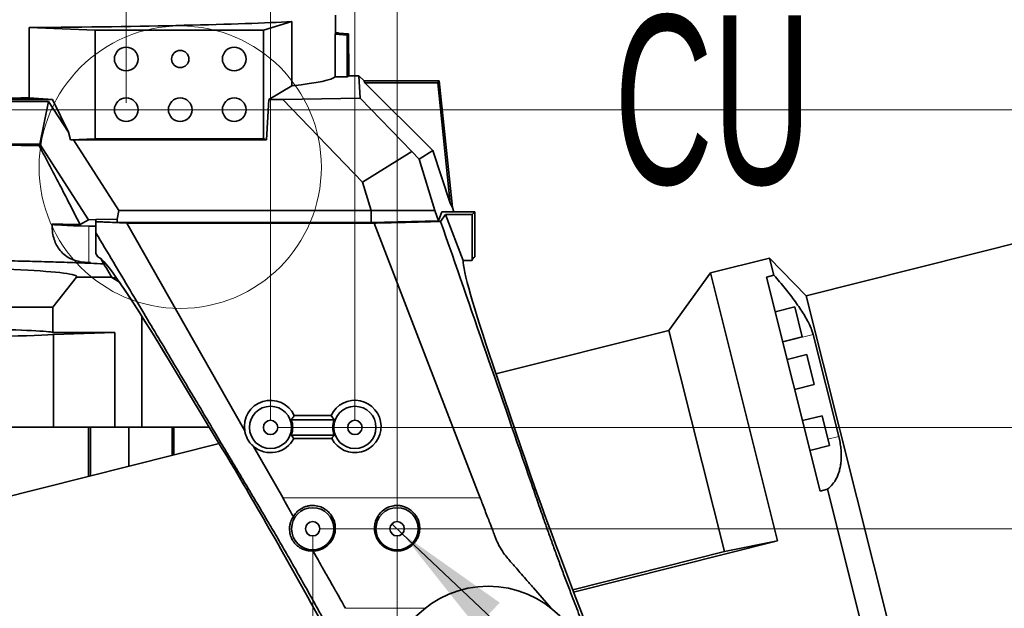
# Model space of a CAD drawing. Header units: millimetres. Extents: x 0 to 11920, y 0 to 8400.
# Tile 32 of 120: x 3183 to 3766, y 5413 to 5762. Entities that reach past the tile are written whole.
import ezdxf

# ---------------------------------------------------------------- set-up
doc = ezdxf.new("R2010")
doc.units = ezdxf.units.MM
doc.header["$LTSCALE"] = 20
doc.styles.add('SLDTEXTSTYLE0', font='TXT', dxfattribs={"width": 0.605})
doc.dimstyles.new('SLDDIMSTYLE1', dxfattribs={"dimtxt": 70, "dimasz": 70, "dimexe": 0, "dimexo": 0.0625, "dimgap": -17.5, "dimtad": 1, "dimdec": 1, "dimrnd": 1e-09, "dimzin": 12, "dimdsep": 46, "dimtxsty": 'SLDTEXTSTYLE0', "dimsah": 1, "dimcen": 0.09, "dimadec": 0, "dimazin": 3, "dimtfac": 1, "dimtmove": 0, "dimatfit": 0, "dimfxl": 1, "dimfrac": 2, "dimtolj": 1, "dimarcsym": 0})
doc.dimstyles.new('SLDDIMSTYLE2', dxfattribs={"dimtxt": 70, "dimasz": 70, "dimexe": 0, "dimexo": 0.0625, "dimgap": 17.5, "dimtad": 1, "dimdec": 1, "dimrnd": 1e-09, "dimzin": 12, "dimdsep": 46, "dimtxsty": 'SLDTEXTSTYLE0', "dimsah": 1, "dimcen": 0.09, "dimadec": 0, "dimazin": 3, "dimtfac": 1, "dimtmove": 0, "dimatfit": 0, "dimfxl": 1, "dimfrac": 2, "dimtolj": 1, "dimtzin": 12, "dimarcsym": 0})
doc.dimstyles.new('SLDDIMSTYLE3', dxfattribs={"dimtxt": 70, "dimasz": 70, "dimexe": 0, "dimexo": 0.0625, "dimgap": 17.5, "dimtad": 0, "dimtih": 1, "dimtoh": 1, "dimdec": 1, "dimrnd": 1e-09, "dimzin": 12, "dimdsep": 46, "dimtxsty": 'SLDTEXTSTYLE0', "dimblk1": 'NONE', "dimsah": 1, "dimcen": 0, "dimadec": 0, "dimazin": 3, "dimtfac": 1, "dimtmove": 0, "dimatfit": 3, "dimldrblk": 'NONE', "dimfxl": 1, "dimfrac": 2, "dimtolj": 1, "dimtzin": 12, "dimarcsym": 0})
doc.dimstyles.new('SLDDIMSTYLE7', dxfattribs={"dimtxt": 70, "dimasz": 70, "dimexe": 0, "dimexo": 0.0625, "dimgap": 17.5, "dimtad": 1, "dimdec": 1, "dimrnd": 1e-09, "dimzin": 12, "dimdsep": 46, "dimtxsty": 'SLDTEXTSTYLE0', "dimsah": 1, "dimcen": 0.09, "dimadec": 0, "dimazin": 3, "dimtfac": 1, "dimtofl": 0, "dimtmove": 0, "dimatfit": 3, "dimfxl": 1, "dimfrac": 2, "dimtolj": 1, "dimtzin": 12, "dimarcsym": 0})

# ---------------------------------------------------------------- blocks, each defined once
blk = doc.blocks.new('_D_31')
at = {"color": 7, "linetype": 'Continuous', "lineweight": 0}
for p, q in [((3467.39, 6043.64), (4537.73, 6043.64)), ((4507.73, 3672.64), (4507.73, 6043.64)), ((2972.47, 3672.64), (4537.73, 3672.64))]:
    blk.add_line(p, q, dxfattribs=at)
at = {"color": 7, "linetype": 'Continuous', "lineweight": 18}
for points in [[(4507.73, 6043.64), (4497.73, 5973.64), (4517.73, 5973.64)], [(4507.73, 3672.64), (4517.73, 3742.64), (4497.73, 3742.64)]]:
    blk.add_solid(points, dxfattribs=at)
at = {"color": 7, "linetype": 'Continuous', "lineweight": 18, "insert": (4417.5, 4751.19), "char_height": 70, "attachment_point": 1, "rotation": 90, "style": 'SLDTEXTSTYLE0'}
blk.add_mtext('2371', dxfattribs=at)
blk = doc.blocks.new('_D_32')
at = {"color": 7, "linetype": 'Continuous', "lineweight": 0}
for p, q in [((4331.41, 5708.24), (4331.41, 5828.24)), ((2910.05, 5708.24), (4361.41, 5708.24)), ((4331.41, 5213.64), (4331.41, 5708.24)), ((4202.49, 5316.56), (4202.49, 5605.31)), ((4202.49, 5605.31), (4309.92, 5605.31)), ((4309.92, 5605.31), (4309.92, 5316.56)), ((4309.92, 5316.56), (4202.49, 5316.56)), ((2762.05, 5213.64), (4361.41, 5213.64)), ((4331.41, 5213.64), (4331.41, 5093.64))]:
    blk.add_line(p, q, dxfattribs=at)
at = {"color": 7, "linetype": 'Continuous', "lineweight": 18}
for points in [[(4331.41, 5708.24), (4341.41, 5778.24), (4321.41, 5778.24)], [(4331.41, 5213.64), (4321.41, 5143.64), (4341.41, 5143.64)]]:
    blk.add_solid(points, dxfattribs=at)
at = {"color": 7, "linetype": 'Continuous', "lineweight": 18, "insert": (4219.69, 5340.62), "char_height": 70, "attachment_point": 1, "rotation": 90, "style": 'SLDTEXTSTYLE0'}
blk.add_mtext('494,6', dxfattribs=at)
blk = doc.blocks.new('_D_33')
at = {"color": 7, "linetype": 'Continuous', "lineweight": 0}
for p, q in [((3356.55, 5456.13), (3356.55, 4967.73)), ((3406.55, 5456.13), (3406.55, 4967.73)), ((3356.55, 4997.73), (3236.55, 4997.73)), ((3356.55, 4997.73), (3406.55, 4997.73)), ((3406.55, 4997.73), (3636.67, 4997.73))]:
    blk.add_line(p, q, dxfattribs=at)
at = {"color": 7, "linetype": 'Continuous', "lineweight": 18}
for points in [[(3356.55, 4997.73), (3286.55, 5007.73), (3286.55, 4987.73)], [(3406.55, 4997.73), (3476.55, 4987.73), (3476.55, 5007.73)]]:
    blk.add_solid(points, dxfattribs=at)
at = {"color": 7, "linetype": 'Continuous', "lineweight": 18, "insert": (3529.72, 5087.96), "char_height": 70, "attachment_point": 1, "style": 'SLDTEXTSTYLE0'}
blk.add_mtext('50', dxfattribs=at)
blk = doc.blocks.new('_D_34')
at = {"color": 7, "linetype": 'Continuous', "lineweight": 0}
for p, q in [((3331.55, 5524.13), (3331.55, 6153.69)), ((3381.55, 5524.13), (3381.55, 6153.69)), ((3331.55, 6123.69), (3211.55, 6123.69)), ((3331.55, 6123.69), (3381.55, 6123.69)), ((3381.55, 6123.69), (3636.67, 6123.69))]:
    blk.add_line(p, q, dxfattribs=at)
at = {"color": 7, "linetype": 'Continuous', "lineweight": 18}
for points in [[(3331.55, 6123.69), (3261.55, 6133.69), (3261.55, 6113.69)], [(3381.55, 6123.69), (3451.55, 6113.69), (3451.55, 6133.69)]]:
    blk.add_solid(points, dxfattribs=at)
at = {"color": 7, "linetype": 'Continuous', "lineweight": 18, "insert": (3529.72, 6213.92), "char_height": 70, "attachment_point": 1, "style": 'SLDTEXTSTYLE0'}
blk.add_mtext('50', dxfattribs=at)
blk = doc.blocks.new('_D_35')
at = {"color": 7, "linetype": 'Continuous', "lineweight": 0}
for p, q in [((3381.55, 5524.13), (3381.55, 6354.67)), ((3406.55, 5464.13), (3406.55, 6354.67)), ((3381.55, 6324.67), (3261.55, 6324.67)), ((3381.55, 6324.67), (3406.55, 6324.67)), ((3406.55, 6324.67), (3663.22, 6324.67))]:
    blk.add_line(p, q, dxfattribs=at)
at = {"color": 7, "linetype": 'Continuous', "lineweight": 18}
for points in [[(3381.55, 6324.67), (3311.55, 6334.67), (3311.55, 6314.67)], [(3406.55, 6324.67), (3476.55, 6314.67), (3476.55, 6334.67)]]:
    blk.add_solid(points, dxfattribs=at)
at = {"color": 7, "linetype": 'Continuous', "lineweight": 18, "insert": (3556.27, 6414.91), "char_height": 70, "attachment_point": 1, "style": 'SLDTEXTSTYLE0'}
blk.add_mtext('25', dxfattribs=at)
blk = doc.blocks.new('_D_36')
at = {"color": 7, "linetype": 'Continuous', "lineweight": 0}
for p, q in [((4168.21, 5520.13), (4168.21, 5682.11)), ((3335.55, 5520.13), (4198.21, 5520.13)), ((4168.21, 5520.13), (4168.21, 5460.13)), ((3360.55, 5460.13), (4198.21, 5460.13)), ((4168.21, 5460.13), (4168.21, 5340.13))]:
    blk.add_line(p, q, dxfattribs=at)
at = {"color": 7, "linetype": 'Continuous', "lineweight": 18}
for points in [[(4168.21, 5520.13), (4178.21, 5590.13), (4158.21, 5590.13)], [(4168.21, 5460.13), (4158.21, 5390.13), (4178.21, 5390.13)]]:
    blk.add_solid(points, dxfattribs=at)
at = {"color": 7, "linetype": 'Continuous', "lineweight": 18, "insert": (4077.97, 5575.16), "char_height": 70, "attachment_point": 1, "rotation": 90, "style": 'SLDTEXTSTYLE0'}
blk.add_mtext('60', dxfattribs=at)
blk = doc.blocks.new('_D_37')
at = {"color": 7, "linetype": 'Continuous', "lineweight": 0}
for p, q in [((3108.05, 6097.64), (3108.05, 6243.23)), ((3381.55, 5524.13), (3381.55, 6243.23)), ((3108.05, 6213.23), (3381.55, 6213.23)), ((3381.55, 6213.23), (3730.06, 6213.23))]:
    blk.add_line(p, q, dxfattribs=at)
at = {"color": 7, "linetype": 'Continuous', "lineweight": 18}
for points in [[(3108.05, 6213.23), (3178.05, 6203.23), (3178.05, 6223.23)], [(3381.55, 6213.23), (3311.55, 6223.23), (3311.55, 6203.23)]]:
    blk.add_solid(points, dxfattribs=at)
at = {"color": 7, "linetype": 'Continuous', "lineweight": 18, "insert": (3489.43, 6303.46), "char_height": 70, "attachment_point": 1, "style": 'SLDTEXTSTYLE0'}
blk.add_mtext('273,5', dxfattribs=at)
blk = doc.blocks.new('_D_44')
at = {"color": 7, "linetype": 'Continuous', "lineweight": 0}
for p, q in [((2753.89, 6445.12), (2753.89, 6552.55)), ((2753.89, 6552.55), (2962.43, 6552.55)), ((2962.43, 6552.55), (2962.43, 6445.12)), ((2970.05, 5712.24), (2970.05, 6453.64)), ((3108.05, 6097.64), (3108.05, 6453.64)), ((2962.43, 6445.12), (2753.89, 6445.12)), ((2970.05, 6423.64), (2719.13, 6423.64)), ((2970.05, 6423.64), (3108.05, 6423.64)), ((3108.05, 6423.64), (3228.05, 6423.64))]:
    blk.add_line(p, q, dxfattribs=at)
at = {"color": 7, "linetype": 'Continuous', "lineweight": 18}
for points in [[(2970.05, 6423.64), (2900.05, 6433.64), (2900.05, 6413.64)], [(3108.05, 6423.64), (3178.05, 6413.64), (3178.05, 6433.64)]]:
    blk.add_solid(points, dxfattribs=at)
at = {"color": 7, "linetype": 'Continuous', "lineweight": 18, "insert": (2777.95, 6535.36), "char_height": 70, "attachment_point": 1, "style": 'SLDTEXTSTYLE0'}
blk.add_mtext('138', dxfattribs=at)
blk = doc.blocks.new('_D_45')
at = {"color": 7, "linetype": 'Continuous', "lineweight": 0}
for p, q in [((3072.78, 6585.12), (3072.78, 6692.55)), ((3072.78, 6692.55), (3281.32, 6692.55)), ((3281.32, 6692.55), (3281.32, 6585.12)), ((3108.05, 6097.64), (3108.05, 6593.64)), ((3246.05, 5712.24), (3246.05, 6593.64)), ((3281.32, 6585.12), (3072.78, 6585.12)), ((3108.05, 6563.64), (2988.05, 6563.64)), ((3246.05, 6563.64), (3108.05, 6563.64)), ((3246.05, 6563.64), (3366.05, 6563.64))]:
    blk.add_line(p, q, dxfattribs=at)
at = {"color": 7, "linetype": 'Continuous', "lineweight": 18}
for points in [[(3108.05, 6563.64), (3038.05, 6573.64), (3038.05, 6553.64)], [(3246.05, 6563.64), (3316.05, 6553.64), (3316.05, 6573.64)]]:
    blk.add_solid(points, dxfattribs=at)
at = {"color": 7, "linetype": 'Continuous', "lineweight": 18, "insert": (3096.84, 6675.36), "char_height": 70, "attachment_point": 1, "style": 'SLDTEXTSTYLE0'}
blk.add_mtext('138', dxfattribs=at)
blk = doc.blocks.new('_D_46')
at = {"color": 7, "linetype": 'Continuous', "lineweight": 0}
for p, q in [((3467.39, 6043.64), (4086.98, 6043.64)), ((4056.98, 6043.64), (4056.98, 5520.13)), ((3385.55, 5520.13), (4086.98, 5520.13))]:
    blk.add_line(p, q, dxfattribs=at)
at = {"color": 7, "linetype": 'Continuous', "lineweight": 18}
for points in [[(4056.98, 6043.64), (4046.98, 5973.64), (4066.98, 5973.64)], [(4056.98, 5520.13), (4066.98, 5590.13), (4046.98, 5590.13)]]:
    blk.add_solid(points, dxfattribs=at)
at = {"color": 7, "linetype": 'Continuous', "lineweight": 18, "insert": (3966.75, 5661.57), "char_height": 70, "attachment_point": 1, "rotation": 90, "style": 'SLDTEXTSTYLE0'}
blk.add_mtext('523,5', dxfattribs=at)
blk = doc.blocks.new('SW_SYMBOL_HOLE_DEPTH')
at = {"color": 0, "linetype": 'Continuous', "lineweight": 18}
for p, q in [((0, 17500), (16000, 17500)), ((8000, 17500), (8000, 1500)), ((2000, 11100), (8000, 1500)), ((14000, 11100), (8000, 1500))]:
    blk.add_line(p, q, dxfattribs=at)
blk = doc.blocks.new('_D_47')
at = {"color": 7, "linetype": 'Continuous', "lineweight": 0}
for p, q in [((3403.46, 5463.04), (3409.64, 5457.21)), ((3409.64, 5457.21), (3895.68, 4997.73)), ((3895.68, 4997.73), (4508.68, 4997.73))]:
    blk.add_line(p, q, dxfattribs=at)
at = {"color": 7, "linetype": 'Continuous', "lineweight": 18}
blk.add_solid([(3409.64, 5457.21), (3453.63, 5401.85), (3467.37, 5416.38)], dxfattribs=at)
at = {"color": 7, "linetype": 'Continuous', "lineweight": 18, "xscale": 0.0045117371, "yscale": 0.0045117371, "zscale": 0.0045117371}
blk.add_blockref('SW_SYMBOL_HOLE_DEPTH', (4112.74, 5007.84), dxfattribs=at)
at = {"color": 7, "linetype": 'Continuous', "lineweight": 18, "char_height": 70, "attachment_point": 1, "style": 'SLDTEXTSTYLE0'}
for s, insert in [('20 (4x)', (4209.43, 5088.16)), ('M10', (3925.68, 5088.16))]:
    blk.add_mtext(s, dxfattribs=dict(at, insert=insert))
blk = doc.blocks.new('_None')

msp = doc.modelspace()

# ---------------------------------------------------------------- linework, layer by layer
at = {"color": 7, "linetype": 'Continuous', "lineweight": 35}
for p, q in [((3327.485186, 5755.366003), (3344.250905, 5760.384091)), ((3344.250905, 5760.384091), (3344.250905, 5722.391456)), ((3370.047743, 5753.884133), (3370.047743, 5764.235074)), ((3188.560811, 5756.823973), (3227.546705, 5755.366003)), ((3188.560811, 5715.266334), (3188.560811, 5756.823973)), ((3327.485186, 5755.366003), (3227.546705, 5755.366003)), ((3227.546705, 5755.366003), (3227.546705, 5691.06047)), ((3327.485186, 5691.06047), (3327.485186, 5755.366003)), ((3369.772789, 5727.703873), (3369.772789, 5752.986049)), ((3376.997879, 5752.353935), (3369.772789, 5752.986049)), ((3377.829021, 5753.115537), (3372.047743, 5753.621333)), ((3376.997879, 5752.353935), (3377.829021, 5753.115537)), ((3377.829021, 5741.235074), (3377.829021, 5753.115537)), ((3376.997879, 5727.703873), (3376.997879, 5752.353935)), ((3378.047743, 5741.235074), (3377.829021, 5741.235074)), ((3378.047743, 5728.332766), (3378.047743, 5741.235074)), ((3376.997879, 5727.703873), (3369.772789, 5727.703873)), ((3376.997879, 5727.703873), (3378.047743, 5728.332766)), ((3383.95005, 5728.332766), (3378.047743, 5728.332766)), ((3387.047743, 5725.235074), (3383.95005, 5728.332766)), ((3384.714752, 5715.072791), (3383.95005, 5728.332766)), ((3387.047743, 5725.235074), (3387.504982, 5724.18521)), ((3431.541166, 5725.235074), (3387.047743, 5725.235074)), ((3427.681658, 5684.008534), (3387.504982, 5724.18521)), ((3430.595864, 5724.18521), (3387.504982, 5724.18521)), ((3430.595864, 5724.18521), (3431.541166, 5725.235074)), ((3438.087241, 5652.909525), (3430.595864, 5724.18521)), ((3439.423984, 5650.235074), (3431.541166, 5725.235074)), ((3344.250905, 5722.391456), (3330.634778, 5714.235074)), ((3057.319853, 5714.235074), (3202.339234, 5714.235074)), ((3086.189174, 5713.155096), (3200.060025, 5713.155096)), ((3202.339234, 5714.235074), (3188.560811, 5715.266334)), ((3200.060025, 5713.155096), (3194.917043, 5687.84832)), ((3211.846926, 5694.843121), (3200.060025, 5713.155096)), ((3211.846926, 5694.843121), (3202.339234, 5714.235074)), ((3330.634778, 5714.235074), (3329.173807, 5690.386463)), ((3330.634778, 5714.235074), (3338.866165, 5714.235074)), ((3338.866165, 5714.235074), (3384.714752, 5715.072791)), ((3386.06933, 5665.341155), (3338.866165, 5714.235074)), ((3384.714752, 5715.072791), (3415.277263, 5683.415572)), ((3211.846926, 5694.843121), (3213.105078, 5690.340237)), ((3213.105078, 5690.340237), (3227.546705, 5691.06047)), ((3213.105078, 5690.340237), (3214.715551, 5690.386463)), ((3214.715551, 5690.386463), (3241.654109, 5648.535074)), ((3214.715551, 5690.386463), (3329.173807, 5690.386463)), ((3227.546705, 5691.06047), (3327.485186, 5691.06047)), ((3327.485186, 5691.06047), (3329.173807, 5690.386463)), ((3194.917043, 5687.84832), (3126.156558, 5687.84832)), ((3194.917043, 5687.84832), (3194.401884, 5686.937779)), ((3223.708027, 5643.119026), (3194.917043, 5687.84832)), ((3386.06933, 5665.341155), (3415.277263, 5683.415572)), ((3415.277263, 5683.415572), (3419.598525, 5679.006539)), ((3419.598525, 5679.006539), (3427.681658, 5684.008534)), ((3438.087241, 5652.909525), (3427.681658, 5684.008534)), ((3419.598525, 5679.006539), (3429.008452, 5648.535074)), ((3391.259234, 5648.535074), (3386.06933, 5665.341155)), ((3241.654109, 5648.535074), (3240.627548, 5643.483734)), ((3241.654109, 5648.535074), (3391.259234, 5648.535074)), ((3429.008452, 5648.535074), (3391.259234, 5648.535074)), ((3391.259234, 5641.465534), (3391.259234, 5648.535074)), ((3429.008452, 5648.535074), (3431.09875, 5642.389649)), ((3431.09875, 5642.389649), (3433.092589, 5647.807066)), ((3452.547743, 5647.807066), (3433.092589, 5647.807066)), ((3438.087241, 5652.909525), (3439.423984, 5650.235074)), ((3440.236384, 5647.807066), (3439.423984, 5650.235074)), ((3452.547743, 5647.807066), (3450.975509, 5646.234832)), ((3452.547743, 5647.807066), (3452.547743, 5621.125074)), ((3223.708027, 5643.119026), (3218.722756, 5640.244026)), ((3228.047743, 5643.212571), (3223.708027, 5643.119026)), ((3240.627548, 5643.483734), (3228.047743, 5643.212571)), ((3228.047743, 5643.212571), (3228.047743, 5642.008233)), ((3240.627548, 5641.465534), (3228.047743, 5642.008233)), ((3240.627548, 5641.465534), (3240.627548, 5643.483734)), ((3391.259234, 5641.465534), (3431.09875, 5642.389649)), ((3435.165971, 5646.234832), (3432.344102, 5642.121303)), ((3435.165971, 5646.234832), (3445.657761, 5619.044721)), ((3450.975509, 5646.234832), (3435.165971, 5646.234832)), ((3450.975509, 5646.234832), (3450.975509, 5619.044721)), ((3841.530044, 5646.380897), (3648.983464, 5598.016879)), ((3228.047743, 5641.939443), (3228.047743, 5635.406862)), ((3391.259234, 5641.465534), (3240.627548, 5641.465534)), ((3316.286288, 5518.064726), (3246.343459, 5641.125074)), ((3393.021205, 5641.125074), (3246.343459, 5641.125074)), ((3393.021205, 5641.125074), (3454.254706, 5482.435336)), ((3228.047743, 5623.170806), (3228.047743, 5635.406862)), ((3229.181711, 5621.125074), (3228.047743, 5623.170806)), ((3230.687052, 5620.23836), (3229.181711, 5621.125074)), ((3450.975509, 5619.044721), (3445.657761, 5619.044721)), ((3452.547743, 5621.125074), (3451.661029, 5620.23836)), ((3627.287088, 5620.405878), (3592.214461, 5611.596305)), ((3648.983464, 5598.016879), (3627.287088, 5620.405878)), ((3629.843074, 5610.229998), (3627.287088, 5620.405878)), ((3223.951357, 5617.789906), (3224.831831, 5617.789906)), ((3224.831831, 5617.789906), (3224.792322, 5617.279653)), ((3224.792322, 5617.279653), (3224.831831, 5617.319162)), ((3224.831831, 5617.319162), (3224.831831, 5617.789906)), ((3202.547743, 5591.235074), (3216.629131, 5609.135074)), ((3216.629131, 5609.135074), (3237.311106, 5609.135074)), ((3242.074739, 5606.122142), (3237.493862, 5608.820485)), ((3592.214461, 5611.596305), (3567.584102, 5577.570917)), ((3632.045252, 5453.022164), (3592.214461, 5611.596305)), ((3625.381661, 5609.109377), (3629.843074, 5610.229998)), ((3625.381661, 5609.109377), (3657.198394, 5482.440763)), ((3736.197062, 5250.802553), (3648.983464, 5598.016879)), ((3087.016112, 5591.235074), (3202.547743, 5591.235074)), ((3202.547743, 5576.235074), (3202.547743, 5591.235074)), ((3642.170221, 5591.529223), (3630.531752, 5588.605862)), ((3646.621037, 5573.809654), (3642.170221, 5591.529223)), ((3255.365391, 5585.868247), (3255.365391, 5520.235074)), ((3239.297219, 5576.235074), (3202.547743, 5576.235074)), ((3239.297219, 5576.235074), (3202.999214, 5575.061308)), ((3202.999214, 5575.061308), (3202.999214, 5520.235074)), ((3239.297219, 5576.235074), (3239.297219, 5520.235074)), ((3567.584102, 5577.570917), (3465.147336, 5551.84076)), ((3600.479175, 5446.60922), (3567.584102, 5577.570917)), ((3634.982568, 5570.886293), (3646.621037, 5573.809654)), ((3653.104317, 5575.093614), (3668.235359, 5514.853986)), ((3649.262913, 5563.291831), (3637.624444, 5560.36847)), ((3649.721038, 5561.467946), (3649.262913, 5563.291831)), ((3653.71373, 5545.572262), (3649.721038, 5561.467946)), ((3302.97228, 5507.523132), (3272.871275, 5557.455805)), ((3463.236093, 5557.455805), (3480.232128, 5507.523132)), ((3642.075261, 5542.648901), (3653.71373, 5545.572262)), ((3345.587516, 5527.23244), (3367.50797, 5527.23244)), ((3658.362725, 5527.063706), (3646.724256, 5524.140346)), ((3662.813542, 5509.344137), (3658.362725, 5527.063706)), ((3158.132534, 5520.235074), (3189.648069, 5520.235074)), ((3189.648069, 5520.235074), (3202.999214, 5520.235074)), ((3202.999214, 5520.235074), (3239.297219, 5520.235074)), ((3223.63137, 5491.17657), (3223.63137, 5520.235074)), ((3224.880784, 5520.235074), (3224.880784, 5491.490398)), ((3239.297219, 5520.235074), (3255.365391, 5520.235074)), ((3247.598951, 5520.235074), (3247.598951, 5497.196768)), ((3255.365391, 5520.235074), (3295.309117, 5520.235074)), ((3273.252403, 5503.640424), (3273.252403, 5520.235074)), ((3274.264159, 5503.894558), (3274.264159, 5520.235074)), ((3369.214137, 5524.625074), (3343.881349, 5524.625074)), ((3343.881349, 5515.625074), (3369.214137, 5515.625074)), ((3301.096719, 5510.634383), (3090.055332, 5457.624824)), ((3338.746603, 5478.547105), (3321.488205, 5508.912254)), ((3367.820699, 5513.520871), (3345.274786, 5513.520871)), ((3651.175073, 5506.420777), (3662.813542, 5509.344137)), ((3454.254706, 5482.435336), (3455.770423, 5478.505314)), ((3661.659807, 5483.561385), (3657.198394, 5482.440763)), ((3693.28309, 5357.662934), (3661.659807, 5483.561385)), ((3338.797582, 5478.458356), (3338.746603, 5478.547105)), ((3455.770423, 5478.505314), (3455.787623, 5478.45825)), ((3632.045252, 5453.022164), (3511.121734, 5422.648489)), ((3600.479175, 5446.60922), (3632.045252, 5453.022164)), ((3356.683498, 5446.989087), (3359.700439, 5441.680128)), ((3510.593333, 5424.031616), (3600.479175, 5446.60922)), ((3497.697367, 5413.291193), (3487.291776, 5425.223294)), ((3401.497292, 5333.392874), (3357.301012, 5413.125074)), ((3375.930162, 5413.125074), (3375.970234, 5413.054544)), ((3497.842788, 5413.125074), (3497.697367, 5413.291193)), ((3514.779515, 5413.125074), (3523.536636, 5390.430465))]:
    msp.add_line(p, q, dxfattribs=at)
at = {"color": 8, "linetype": 'Continuous', "lineweight": 18}
for p, q in [((3223.951357, 5617.789906), (3223.951357, 5639.341453)), ((3653.104317, 5575.093614), (3635.063968, 5570.562223)), ((3668.235359, 5514.853986), (3661.83348, 5513.245956)), ((3341.102841, 5478.45827), (3338.797362, 5478.45827)), ((3428.507892, 5478.458193), (3341.102841, 5478.458193)), ((3455.787277, 5478.45827), (3428.507892, 5478.45827)), ((3423.247148, 5413.125074), (3375.930389, 5413.125074))]:
    msp.add_line(p, q, dxfattribs=at)
at = {"color": 7, "linetype": 'Continuous', "lineweight": 18}
msp.add_circle((3278.047743, 5674.19228), 83.619957, dxfattribs=at)
at = {"color": 7, "linetype": 'Continuous', "lineweight": 35}
for centre, radius in [((3246.047743, 5738.235074), 7), ((3278.047743, 5738.235074), 5.1), ((3310.047743, 5738.235074), 7), ((3246.047743, 5708.235074), 7), ((3278.047743, 5708.235074), 7), ((3310.047743, 5708.235074), 7), ((3331.547743, 5520.125074), 12.5), ((3381.547743, 5520.125074), 12.5), ((3331.547743, 5520.125074), 4.25), ((3381.547743, 5520.125074), 4.25), ((3356.547743, 5460.125074), 12.5), ((3406.547743, 5460.125074), 12.5), ((3356.547743, 5460.125074), 4.25), ((3406.547743, 5460.125074), 4.25), ((3460.547743, 5366.125074), 60.002786)]:
    msp.add_circle(centre, radius, dxfattribs=at)
for centre, start, end in [((3331.547743, 5520.125074), 339.955158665, 20.044841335), ((3381.547743, 5520.125074), 159.955158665, 200.044841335)]:
    msp.add_arc(centre, 13.128893, start, end, dxfattribs=at)
for centre, major_axis, ratio, start_param, end_param in [((3108.047743, 5763.352709), (262, 0), 0.0261859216, 5.0247452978, 5.8357016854), ((3108.047743, 5776.937897), (261.992267, -23.098142), 0.0871506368, 6.2450511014, 6.2851651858), ((3372.047743, 5753.84089), (2.499926, -0.220402), 0.0871506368, 3.7899307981, 4.72007233), ((3108.047743, 5728.332766), (262, 0), 0.0524077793, 5.8357016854, 6.2373677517), ((3108.047743, 5728.332766), (262, 0), 0.0524077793, 4.4000326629, 5.0247452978), ((3256.047743, 5640.478604), (54, 0), 0.0261859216, 3.1406906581, 4.0758976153), ((3108.047743, 5635.235074), (195, 0), 0.0261859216, 0.9075048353, 0.9343049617), ((3324.257328, 5450.471339), (-94.461287, 169.944923), 0.0458072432, 5.3676116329, 6.2053696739), ((3107.987743, 5860.736123), (-212.776306, 384.913593), 0.025354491, 2.2322456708, 2.270182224), ((3511.939387, 5450.471339), (-65.766381, 169.969607), 0.0488765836, 0.1107332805, 0.8712083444), ((3452.127307, 5450.471339), (0, 170), 0.0524077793, 0.0523598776, 0.1296428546), ((3108.047743, 5609.370079), (108.673785, 0), 0.0524523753, 6.2419460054, 7.9275946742), ((3108.047743, 5609.135074), (195, 0), 0.0524077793, 0.8769290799, 0.9286785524), ((3107.987743, 5599.957965), (213, 0), 0.0524077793, 0.9007274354, 0.9172447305), ((3324.257328, 5450.471339), (-94.461287, 169.944923), 0.0458072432, 5.3676116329, 5.8439133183), ((3108.047743, 5576.235074), (94.5, 0), 0.0261859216, 0, 1.8566873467), ((3108.047743, 5576.235074), (105, 0), 0.0261859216, 4.7360497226, 5.8421254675), ((3331.547743, 5520.693731), (0, 15.496313), 0.9993264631, 5.1479868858, 8.0244707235), ((3381.547743, 5520.693731), (0, 15.496313), 0.9993264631, 2.0520324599, 7.4183837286), ((3331.547743, 5520.693731), (0, 15.496313), 0.9993264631, 2.434548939, 4.2311528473), ((3348.312915, 5413.125074), (-83.348194, 149.951403), 0.0458072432, 4.6869332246, 5.3676116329), ((3523.205622, 5413.125074), (-58.02916, 149.973183), 0.0488765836, 0.8712083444, 1.5518867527)]:
    msp.add_ellipse(centre, major_axis=major_axis, ratio=ratio, start_param=start_param, end_param=end_param, dxfattribs=at)
for points, knots in [([(2993.547285, 5686.304871), (2996.547971, 5686.38162), (3002.55399, 5686.535237), (3011.790439, 5686.742312), (3021.188225, 5686.931998), (3030.802114, 5687.103079), (3040.60631, 5687.255073), (3050.600151, 5687.387276), (3060.715672, 5687.498508), (3070.992973, 5687.58888), (3081.406044, 5687.657599), (3091.950968, 5687.704066), (3102.554273, 5687.727621), (3113.262437, 5687.728013), (3124.04502, 5687.704593), (3134.895762, 5687.656714), (3145.730577, 5687.584375), (3156.142897, 5687.490898), (3166.108747, 5687.37951), (3175.628756, 5687.252494), (3185.080965, 5687.10733), (3191.29336, 5686.994324), (3194.401884, 5686.937779)], [0, 0, 0, 0, 0.0484360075, 0.0969470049, 0.1456854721, 0.1945003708, 0.2441881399, 0.2939569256, 0.3439715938, 0.3940689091, 0.4450696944, 0.4961581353, 0.5475127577, 0.5989568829, 0.6514274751, 0.7039935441, 0.7568497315, 0.8098035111, 0.8571757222, 0.9046181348, 0.9522733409, 1, 1, 1, 1]), ([(3194.401884, 5686.937779), (3196.621285, 5682.761246), (3201.063926, 5674.400951), (3207.306408, 5662.483551), (3213.257811, 5650.996842), (3216.89994, 5643.830595), (3218.722756, 5640.244026)], [0, 0, 0, 0, 0.248876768, 0.4981842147, 0.7488508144, 1, 1, 1, 1]), ([(3432.344102, 5642.121303), (3429.132339, 5642.026577), (3422.708811, 5641.837126), (3412.903489, 5641.579165), (3403.024126, 5641.33919), (3396.356954, 5641.196477), (3393.021205, 5641.125074)], [0, 0, 0, 0, 0.252915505, 0.5058310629, 0.7527552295, 1, 1, 1, 1]), ([(3519.269145, 5396.685762), (3517.745457, 5400.626606), (3514.699294, 5408.505157), (3510.629615, 5419.077686), (3507.109211, 5428.355087), (3504.133193, 5436.296014), (3501.251736, 5444.085229), (3498.485743, 5451.669204), (3495.847229, 5459.010388), (3492.89842, 5467.357), (3489.718556, 5476.531608), (3469.556904, 5534.848247), (3450.347928, 5590.221815), (3432.344102, 5642.121303)], [0, 0, 0, 0, 0.0422372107, 0.0844407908, 0.1131327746, 0.1418659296, 0.1705542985, 0.1989363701, 0.2273623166, 0.2557426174, 0.2996612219, 0.343599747, 1, 1, 1, 1]), ([(3202.047765, 5640.47988), (3204.873753, 5640.443008), (3210.531205, 5640.369192), (3215.990478, 5640.285775), (3218.722756, 5640.244026)], [0, 0, 0, 0, 0.4995161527, 1, 1, 1, 1]), ([(3202.047765, 5640.47988), (3202.119576, 5638.705616), (3202.246332, 5635.57382), (3203.259539, 5631.431106), (3204.701103, 5627.940808), (3206.872329, 5624.634726), (3209.948676, 5621.690631), (3213.972305, 5619.444004), (3218.652554, 5618.055576), (3222.185382, 5617.878448), (3223.951357, 5617.789906)], [0, 0, 0, 0, 0.14977488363, 0.26437129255, 0.37920351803, 0.493642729, 0.62697491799, 0.7601611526, 0.88011033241, 1, 1, 1, 1]), ([(3246.343459, 5641.125074), (3243.54938, 5641.247913), (3238.410777, 5641.473828), (3232.325968, 5641.746144), (3229.027986, 5641.895153), (3228.047743, 5641.939443)], [0, 0, 0, 0, 0.455791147, 0.838247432, 1, 1, 1, 1]), ([(3228.047742, 5635.406863), (3231.518284, 5629.586403), (3238.267158, 5618.26784), (3248.102147, 5601.773546), (3257.3605, 5586.246333), (3266.042216, 5571.686202), (3274.147296, 5558.093153), (3281.407816, 5545.916523), (3287.867139, 5535.083584), (3293.568628, 5525.521613), (3298.295318, 5517.59448), (3302.131221, 5511.16129), (3304.433235, 5507.300587), (3305.875191, 5504.882285), (3306.518662, 5503.803122), (3307.152329, 5502.740399), (3307.776195, 5501.694116), (3308.390256, 5500.664275), (3308.994517, 5499.65087), (3310.819866, 5496.589591), (3313.870058, 5491.473869), (3318.11204, 5484.359259), (3322.446275, 5477.087707), (3326.699928, 5469.964272), (3331.425584, 5461.999677), (3336.626735, 5453.09905), (3342.422796, 5443.053548), (3348.344338, 5432.660927), (3353.770913, 5423.024197), (3358.624437, 5414.311624), (3363.053226, 5406.31237), (3368.011382, 5397.371658), (3371.734182, 5390.654598), (3374.069299, 5386.441888), (3374.64436, 5385.404426), (3375.21942, 5384.366964), (3375.794478, 5383.3295), (3376.369534, 5382.292036), (3376.944587, 5381.25457), (3377.51964, 5380.217104), (3378.05203, 5379.256595), (3378.640638, 5378.194688), (3379.432585, 5376.765962), (3380.594545, 5374.669718), (3382.151672, 5371.86058), (3383.558233, 5369.323079), (3384.704267, 5367.25558), (3385.479818, 5365.856452), (3386.297557, 5364.381215), (3387.157485, 5362.829869), (3388.0596, 5361.202414), (3389.003904, 5359.49885), (3393.608068, 5351.192751), (3397.89744, 5343.454493), (3401.857984, 5336.30946)], [0, 0, 0, 0, 0.0622092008, 0.1209730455, 0.176291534, 0.2281646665, 0.2765924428, 0.3215748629, 0.3583093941, 0.3923758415, 0.4237742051, 0.4430355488, 0.4611346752, 0.465038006, 0.4688827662, 0.4726689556, 0.4763965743, 0.4800656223, 0.4836760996, 0.4872280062, 0.5127855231, 0.5383430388, 0.5632541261, 0.5903923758, 0.6149259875, 0.6466911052, 0.6785880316, 0.7108105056, 0.7429837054, 0.7661547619, 0.7892776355, 0.8149117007, 0.8465823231, 0.8496928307, 0.8528033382, 0.8559138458, 0.8590243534, 0.8621348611, 0.8652453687, 0.8683558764, 0.8714663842, 0.8738846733, 0.8779072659, 0.8843171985, 0.8927395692, 0.9031743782, 0.9071410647, 0.9113359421, 0.9157590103, 0.9204102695, 0.9252897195, 0.9303973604, 0.9357331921, 1, 1, 1, 1]), ([(3038.325845, 5618.744563), (3038.398377, 5618.746112), (3042.752921, 5618.839152), (3051.529552, 5619.006198), (3065.004459, 5619.20442), (3078.838516, 5619.349246), (3093.320698, 5619.441163), (3108.271236, 5619.472604), (3123.739424, 5619.438116), (3139.244854, 5619.334181), (3154.524125, 5619.161651), (3169.325255, 5618.924354), (3183.699348, 5618.623884), (3197.672473, 5618.257542), (3209.077479, 5617.891089), (3218.062389, 5617.559992), (3222.547388, 5617.373167), (3224.792322, 5617.279653)], [0, 0, 0, 0, 0.0011877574, 0.0713080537, 0.1414283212, 0.2132049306, 0.2849815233, 0.3623829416, 0.43978436, 0.5194356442, 0.5990869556, 0.6764707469, 0.753854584, 0.8334832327, 0.9131119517, 0.956508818, 1, 1, 1, 1]), ([(3629.843074, 5610.229998), (3630.978464, 5608.911356), (3633.249152, 5606.274176), (3636.519622, 5602.309904), (3639.653756, 5598.356106), (3642.577441, 5594.467097), (3645.229905, 5590.701638), (3647.608578, 5587.037956), (3649.673338, 5583.488122), (3651.26254, 5580.297255), (3652.424615, 5577.480031), (3652.877096, 5575.891381), (3653.104317, 5575.093614)], [0, 0, 0, 0, 0.1013080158, 0.2026079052, 0.3064738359, 0.4103264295, 0.5118162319, 0.6132905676, 0.7187771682, 0.8242472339, 0.9117428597, 1, 1, 1, 1]), ([(3345.587516, 5527.23244), (3345.261928, 5526.710979), (3344.719241, 5525.84181), (3344.120766, 5524.972741), (3343.881349, 5524.625074)], [0, 0, 0, 0, 0.5999541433, 1, 1, 1, 1]), ([(3369.214137, 5524.625074), (3368.91569, 5525.060084), (3368.319446, 5525.929157), (3367.778265, 5526.798329), (3367.50797, 5527.23244)], [0, 0, 0, 0, 0.5005454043, 1, 1, 1, 1]), ([(3316.286317, 5518.064939), (3316.415623, 5517.394585), (3316.677997, 5516.034379), (3317.462151, 5513.996962), (3318.587263, 5511.994664), (3319.983253, 5510.240323), (3321.018047, 5509.327096), (3321.487957, 5508.912391)], [0, 0, 0, 0, 0.1701411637, 0.3452310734, 0.5722200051, 0.8057409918, 1, 1, 1, 1]), ([(3343.881349, 5515.625074), (3344.179905, 5515.190064), (3344.661269, 5514.488693), (3345.10592, 5513.787257), (3345.274786, 5513.520871)], [0, 0, 0, 0, 0.6202289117, 1, 1, 1, 1]), ([(3367.820699, 5513.520871), (3368.14326, 5514.025646), (3368.591488, 5514.727077), (3369.077794, 5515.428438), (3369.214137, 5515.625074)], [0, 0, 0, 0, 0.7196365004, 1, 1, 1, 1]), ([(3668.235359, 5514.853986), (3668.518992, 5513.625746), (3669.086267, 5511.169228), (3669.584028, 5507.600397), (3669.811452, 5504.148047), (3669.7457, 5500.886923), (3669.412524, 5497.865825), (3668.834887, 5495.066525), (3668.019526, 5492.470433), (3666.700236, 5489.467152), (3664.693268, 5486.284455), (3662.675855, 5484.473469), (3661.659807, 5483.561385)], [0, 0, 0, 0, 0.0846289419, 0.1692605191, 0.2566905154, 0.3441279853, 0.4286674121, 0.5132144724, 0.5998357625, 0.6864644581, 0.8420911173, 1, 1, 1, 1]), ([(3338.797092, 5478.45827), (3339.800106, 5476.693792), (3341.848336, 5473.090597), (3343.986221, 5469.329092), (3345.077188, 5467.409588)], [0, 0, 0, 0, 0.489697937, 1, 1, 1, 1]), ([(3345.077058, 5467.409816), (3345.106263, 5467.457932), (3345.574049, 5468.228638), (3346.645061, 5469.636532), (3348.44173, 5471.257719), (3350.368766, 5472.454242), (3352.312074, 5473.283881), (3354.406095, 5473.79581), (3357.148886, 5474.020646), (3360.468812, 5473.517421), (3363.613446, 5472.040122), (3365.925376, 5470.183077), (3367.566278, 5468.239416), (3368.787552, 5466.111742), (3369.597674, 5463.811744), (3369.996628, 5461.370769), (3369.93356, 5458.841929), (3369.397987, 5456.340804), (3368.392019, 5453.98683), (3367.012059, 5451.912688), (3365.293862, 5450.15946), (3363.379053, 5448.785119), (3361.284415, 5447.796219), (3359.051688, 5447.136127), (3357.488607, 5447.03902), (3356.683544, 5446.989005)], [0, 0, 0, 0, 0.0031764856, 0.0508798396, 0.0985445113, 0.135406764, 0.1722438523, 0.2092907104, 0.2463220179, 0.3125581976, 0.3783385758, 0.4274013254, 0.4734433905, 0.5195074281, 0.5654652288, 0.6114207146, 0.6591595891, 0.7068785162, 0.7523882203, 0.7978759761, 0.8395898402, 0.8812909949, 0.9200620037, 0.9588279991, 1, 1, 1, 1]), ([(3416.317056, 5469.664307), (3415.806813, 5470.16204), (3414.786665, 5471.157178), (3412.932337, 5472.353514), (3410.86968, 5473.258793), (3408.716866, 5473.79754), (3406.57067, 5473.963266), (3403.92779, 5473.768005), (3400.773991, 5472.800563), (3398.064335, 5471.013576), (3396.215594, 5469.106314), (3394.951001, 5467.318778), (3393.966304, 5465.276222), (3393.304465, 5462.955908), (3393.068411, 5460.484445), (3393.294952, 5457.946849), (3394.007829, 5455.479392), (3395.144039, 5453.223511), (3396.669807, 5451.245896), (3398.447553, 5449.633328), (3400.4536, 5448.389359), (3402.560275, 5447.529384), (3404.755312, 5447.050817), (3406.948523, 5446.933404), (3409.113035, 5447.180688), (3411.1908, 5447.758827), (3413.135928, 5448.663784), (3414.916886, 5449.859684), (3416.476217, 5451.324159), (3417.803458, 5453.031139), (3418.836958, 5454.934216), (3419.574492, 5457.025755), (3419.957295, 5459.230369), (3419.973165, 5461.549861), (3419.580579, 5463.878538), (3418.795572, 5466.058802), (3417.717399, 5468.016028), (3416.783792, 5469.114934), (3416.317056, 5469.664307)], [0, 0, 0, 0, 0.0259463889, 0.0518755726, 0.0779811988, 0.1040657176, 0.1272648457, 0.1504638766, 0.1933417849, 0.2386322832, 0.2644279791, 0.2902336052, 0.3196193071, 0.3490073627, 0.3804736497, 0.4119298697, 0.4426888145, 0.4734323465, 0.5017885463, 0.5301342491, 0.5562728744, 0.5824068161, 0.6072281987, 0.632048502, 0.6563248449, 0.6806026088, 0.704904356, 0.7292099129, 0.7540711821, 0.7789387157, 0.8049806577, 0.8310307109, 0.8589180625, 0.8868131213, 0.9169028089, 0.9469938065, 0.9735007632, 1, 1, 1, 1]), ([(3455.788563, 5478.45827), (3456.253945, 5477.251285), (3457.193381, 5474.814827), (3458.657654, 5471.017447), (3460.097639, 5467.285361), (3461.297345, 5464.177336), (3462.30828, 5461.576627), (3463.249269, 5459.138618), (3464.214435, 5456.625578), (3465.100817, 5454.286179), (3465.946019, 5452.263231), (3467.328158, 5449.384582), (3469.343708, 5446.011184), (3472.724218, 5441.860059), (3476.038876, 5438.118839), (3479.593153, 5434.031526), (3483.180106, 5429.935202), (3485.835118, 5426.892601), (3487.291776, 5425.223294)], [0, 0, 0, 0, 0.0691800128, 0.1396490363, 0.2114107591, 0.2730090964, 0.3063313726, 0.3494058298, 0.4011272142, 0.4369683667, 0.4697690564, 0.5057345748, 0.588137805, 0.6526141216, 0.752472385, 0.8171968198, 0.8997060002, 1, 1, 1, 1]), ([(3345.076847, 5467.409402), (3344.493455, 5466.407421), (3343.601641, 5464.875719), (3342.974028, 5462.357824), (3342.711935, 5459.827921), (3343.075399, 5456.783271), (3344.370345, 5453.584524), (3346.130503, 5451.203872), (3348.055294, 5449.502719), (3350.119198, 5448.223427), (3352.488388, 5447.32876), (3354.767112, 5446.942841), (3356.154902, 5446.976285), (3356.683023, 5446.989011)], [0, 0, 0, 0, 0.1180466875, 0.1804546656, 0.2428001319, 0.3506582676, 0.4507618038, 0.5590223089, 0.6398848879, 0.7208512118, 0.8275571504, 0.9343771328, 1, 1, 1, 1]), ([(3359.700439, 5441.680128), (3360.308133, 5440.611049), (3361.561155, 5438.406686), (3363.510304, 5434.977728), (3365.581763, 5431.33298), (3367.484301, 5427.984309), (3369.31157, 5424.77167), (3371.15648, 5421.527798), (3373.407379, 5417.56622), (3375.044304, 5414.684551), (3375.930162, 5413.125074)], [0, 0, 0, 0, 0.1140091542, 0.2350785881, 0.3632091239, 0.4984014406, 0.5867142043, 0.6997520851, 0.8375143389, 1, 1, 1, 1])]:
    msp.add_open_spline(points, degree=3, knots=knots, dxfattribs=at)

# ---------------------------------------------------------------- texts
at = {"color": 7, "linetype": 'Continuous', "lineweight": 18, "insert": (3535.272565, 5764.145998), "char_height": 100, "attachment_point": 1, "style": 'SLDTEXTSTYLE0'}
msp.add_mtext('CU', dxfattribs=at)

# ---------------------------------------------------------------- dimensions: what is measured, and where the dimension line sits
at = {"color": 7, "linetype": 'Continuous', "lineweight": 18}
for base, p1, p2, dimstyle, picture, middle in [((3108.047743, 6563.635074), (3246.047743, 5708.235074), (3108.047743, 6093.635074), 'SLDDIMSTYLE1', '_D_45', (3177.047743, 6563.635074)), ((3406.547743, 6324.673795), (3381.547743, 5520.125074), (3406.547743, 5460.125074), 'SLDDIMSTYLE2', '_D_35', (3609.7454, 6324.673795)), ((3381.547743, 6213.226734), (3108.047743, 6093.635074), (3381.547743, 5520.125074), 'SLDDIMSTYLE7', '_D_37', (3609.7454, 6213.226734)), ((3381.547743, 6123.685306), (3331.547743, 5520.125074), (3381.547743, 5520.125074), 'SLDDIMSTYLE2', '_D_34', (3583.194147, 6123.685306)), ((3406.547743, 4997.726199), (3356.547743, 5460.125074), (3406.547743, 5460.125074), 'SLDDIMSTYLE2', '_D_33', (3583.194147, 4997.726199))]:
    dim = msp.add_linear_dim(base=base, p1=p1, p2=p2, dimstyle=dimstyle, dxfattribs=at)
    dim.commit()
    dim.dimension.update_dxf_attribs({"geometry": picture, "text_midpoint": middle, "dimtype": 160})
dim = msp.add_linear_dim(base=(3108.047743, 6423.635074), p1=(2970.047743, 5708.235074), p2=(3108.047743, 6093.635074), text=' <>', dimstyle='SLDDIMSTYLE1', dxfattribs=at)
dim.commit()
dim.dimension.update_dxf_attribs({"geometry": '_D_44', "text_midpoint": (2844.794101, 6423.635074), "dimtype": 160})
for base, p1, p2, dimstyle, picture, middle in [((4507.732136, 6043.635074), (2968.471762, 3672.635074), (3463.389079, 6043.635074), 'SLDDIMSTYLE7', '_D_31', (4507.732136, 4858.135074)), ((4056.983241, 5520.125074), (3463.389079, 6043.635074), (3381.547743, 5520.125074), 'SLDDIMSTYLE2', '_D_46', (4056.983241, 5781.880074)), ((4331.410524, 5708.235074), (2758.047743, 5213.635074), (2906.047743, 5708.235074), 'SLDDIMSTYLE1', '_D_32', (4331.410524, 5460.935074)), ((4168.206017, 5460.125074), (3331.547743, 5520.125074), (3356.547743, 5460.125074), 'SLDDIMSTYLE2', '_D_36', (4168.206017, 5628.635074))]:
    dim = msp.add_linear_dim(base=base, p1=p1, p2=p2, angle=90, dimstyle=dimstyle, dxfattribs=at)
    dim.commit()
    dim.dimension.update_dxf_attribs({"geometry": picture, "text_midpoint": middle, "dimtype": 160})
dim = msp.add_diameter_dim_2p(p1=(3403.459318, 5463.044685), p2=(3409.636168, 5457.205462), text='M10{\\fGDT;x}20 (4x)', dimstyle='SLDDIMSTYLE3', override={"dimpost": '<>'}, dxfattribs=at)
dim.commit()
dim.dimension.update_dxf_attribs({"geometry": '_D_47', "text_midpoint": (4217.179243, 5051.538697), "dimtype": 163})

doc.saveas('drawing.dxf')
